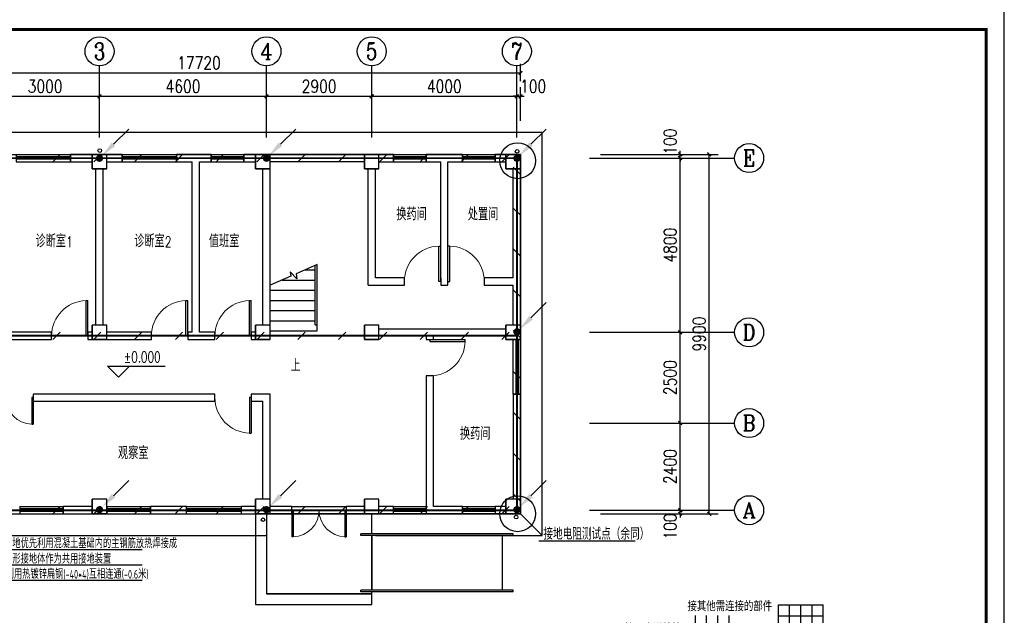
# Model space of a CAD drawing. Extents: x 41933 to 169416, y 41775 to 279375.
# Tile 13 of 39: x 98802 to 125933, y 54840 to 71245. Entities that reach past the tile are written whole.
import ezdxf
from ezdxf.enums import TextEntityAlignment as Align

# ---------------------------------------------------------------- set-up
doc = ezdxf.new("R2010")
doc.units = 0
doc.header["$LTSCALE"] = 1000
doc.header["$MEASUREMENT"] = 0
doc.linetypes.add('CENTER2', pattern=[1.125, 0.75, -0.125, 0.125, -0.125])
doc.linetypes.add('DASH', pattern=[0.35, 0.25, -0.1])
for name, color, linetype in [('AXIS', 3, 'Continuous'), ('AXIS_TEXT', 7, 'Continuous'), ('COLUMN', 1, 'Continuous'), ('DIM_ELEV', 3, 'Continuous'), ('DIM_SYMB', 3, 'Continuous'), ('EQUIP-照明', 3, 'Continuous'), ('LGT1', 7, 'Continuous'), ('LWIRE', 4, 'Continuous'), ('PUB_TEXT', 7, 'Continuous'), ('SHTLN', 4, 'Continuous'), ('STAIR', 7, 'Continuous'), ('TEL_TEXT', 7, 'Continuous'), ('VPIPE-凝结', 150, 'DASH'), ('WALL', 1, 'Continuous'), ('WINDOW', 4, 'Continuous'), ('WIRE-接地', 4, 'Continuous'), ('图框', 4, 'Continuous'), ('填充', 8, 'Continuous')]:
    doc.layers.add(name, color=color, linetype=linetype)
doc.styles.add('-宋体', font='SimSun.ttf')
doc.styles.add('_HZTXT', font='tssdeng.shx', dxfattribs={"width": 0.8, "bigfont": 'hztxt.shx'})
doc.styles.add('_TCH_AXIS', font='COMPLEX', dxfattribs={"bigfont": 'GBCBIG'})
doc.styles.add('_TCH_DIM', font='SIMPLEX', dxfattribs={"bigfont": 'GBCBIG'})
doc.styles.add('_TEL_DIM', font='SIMPLEX', dxfattribs={"width": 0.8, "height": 3.5, "bigfont": 'HZTXT'})
doc.styles.add('COMPLEX', font='COMPLEX')
doc.styles.add('DIM_FONT', font='simplex.shx', dxfattribs={"width": 0.8})
doc.styles.get("Standard").update_dxf_attribs({"font": 'gbenor.shx', "bigfont": 'gbcbig.shx'})
doc.dimstyles.new('_TCH_ARCH&&100', dxfattribs={"dimtxt": 350, "dimasz": 100, "dimexe": 250, "dimexo": 300, "dimgap": 100, "dimtad": 1, "dimdec": 0, "dimzin": 0, "dimdsep": 46, "dimtxsty": 'DIM_FONT', "dimblk": 'ARCHTICK', "dimcen": 0.09, "dimclrt": 7, "dimazin": 2, "dimtfac": 1, "dimtdec": 0, "dimtix": 1, "dimtmove": 2, "dimatfit": 3, "dimfxl": 0, "dimtolj": 1, "dimtzin": 0, "dimarcsym": 0})

# ---------------------------------------------------------------- blocks, each defined once
blk = doc.blocks.new('_ArchTick')
at = {"color": 0, "linetype": 'ByBlock', "const_width": 0.4}
blk.add_lwpolyline([(-0.5, -0.5), (0.5, 0.5)], dxfattribs=at)
blk = doc.blocks.new('*D2084')
at = {"layer": 'AXIS', "color": 0, "lineweight": -2, "transparency": 16777216}
for p, q in [((117002, 57735), (117002, 57835)), ((114802, 57735), (117252, 57735)), ((114802, 57635), (117252, 57635)), ((117002, 57635), (117002, 57735)), ((117002, 57635), (117002, 57535))]:
    blk.add_line(p, q, dxfattribs=at)
at = {"layer": 'Defpoints', "color": 0, "transparency": 16777216}
for p in [(114502, 57735), (114502, 57635), (117002, 57735)]:
    blk.add_point(p, dxfattribs=at)
at = {"layer": 'AXIS', "color": 0, "lineweight": -2, "transparency": 16777216, "xscale": 100, "yscale": 100, "zscale": 100}
for p, rotation in [((117002, 57735), 270), ((117002, 57635), 90)]:
    blk.add_blockref('_ArchTick', p, dxfattribs=dict(at, rotation=rotation))
at = {"layer": 'AXIS', "color": 7, "transparency": 16777216, "insert": (116727, 57285), "char_height": 350, "attachment_point": 5, "rotation": 90, "style": 'DIM_FONT'}
blk.add_mtext('\\A1;100', dxfattribs=at)
blk = doc.blocks.new('*D2085')
at = {"layer": 'AXIS', "color": 0, "lineweight": -2, "transparency": 16777216}
for p, q in [((114802, 60135), (117252, 60135)), ((117002, 57735), (117002, 60135)), ((114802, 57735), (117252, 57735))]:
    blk.add_line(p, q, dxfattribs=at)
at = {"layer": 'Defpoints', "color": 0, "transparency": 16777216}
for p in [(114502, 60135), (117002, 60135), (114502, 57735)]:
    blk.add_point(p, dxfattribs=at)
at = {"layer": 'AXIS', "color": 0, "lineweight": -2, "transparency": 16777216, "xscale": 100, "yscale": 100, "zscale": 100}
for p, rotation in [((117002, 60135), 90), ((117002, 57735), 270)]:
    blk.add_blockref('_ArchTick', p, dxfattribs=dict(at, rotation=rotation))
at = {"layer": 'AXIS', "color": 7, "transparency": 16777216, "insert": (116727, 58935), "char_height": 350, "attachment_point": 5, "rotation": 90, "style": 'DIM_FONT'}
blk.add_mtext('\\A1;2400', dxfattribs=at)
blk = doc.blocks.new('*D2086')
at = {"layer": 'AXIS', "color": 0, "lineweight": -2, "transparency": 16777216}
for p, q in [((114802, 62635), (117252, 62635)), ((117002, 60135), (117002, 62635)), ((114802, 60135), (117252, 60135))]:
    blk.add_line(p, q, dxfattribs=at)
at = {"layer": 'Defpoints', "color": 0, "transparency": 16777216}
for p in [(114502, 62635), (117002, 62635), (114502, 60135)]:
    blk.add_point(p, dxfattribs=at)
at = {"layer": 'AXIS', "color": 0, "lineweight": -2, "transparency": 16777216, "xscale": 100, "yscale": 100, "zscale": 100}
for p, rotation in [((117002, 62635), 90), ((117002, 60135), 270)]:
    blk.add_blockref('_ArchTick', p, dxfattribs=dict(at, rotation=rotation))
at = {"layer": 'AXIS', "color": 7, "transparency": 16777216, "insert": (116727, 61385), "char_height": 350, "attachment_point": 5, "rotation": 90, "style": 'DIM_FONT'}
blk.add_mtext('\\A1;2500', dxfattribs=at)
blk = doc.blocks.new('*D2087')
at = {"layer": 'AXIS', "color": 0, "lineweight": -2, "transparency": 16777216}
for p, q in [((114802, 67435), (117252, 67435)), ((117002, 62635), (117002, 67435)), ((114802, 62635), (117252, 62635))]:
    blk.add_line(p, q, dxfattribs=at)
at = {"layer": 'Defpoints', "color": 0, "transparency": 16777216}
for p in [(114502, 67435), (117002, 67435), (114502, 62635)]:
    blk.add_point(p, dxfattribs=at)
at = {"layer": 'AXIS', "color": 0, "lineweight": -2, "transparency": 16777216, "xscale": 100, "yscale": 100, "zscale": 100}
for p, rotation in [((117002, 67435), 90), ((117002, 62635), 270)]:
    blk.add_blockref('_ArchTick', p, dxfattribs=dict(at, rotation=rotation))
at = {"layer": 'AXIS', "color": 7, "transparency": 16777216, "insert": (116727, 65035), "char_height": 350, "attachment_point": 5, "rotation": 90, "style": 'DIM_FONT'}
blk.add_mtext('\\A1;4800', dxfattribs=at)
blk = doc.blocks.new('*D2088')
at = {"layer": 'AXIS', "color": 0, "lineweight": -2, "transparency": 16777216}
for p, q in [((117002, 67535), (117002, 67635)), ((114802, 67535), (117252, 67535)), ((114802, 67435), (117252, 67435)), ((117002, 67435), (117002, 67535)), ((117002, 67435), (117002, 67335))]:
    blk.add_line(p, q, dxfattribs=at)
at = {"layer": 'Defpoints', "color": 0, "transparency": 16777216}
for p in [(114502, 67535), (114502, 67435), (117002, 67535)]:
    blk.add_point(p, dxfattribs=at)
at = {"layer": 'AXIS', "color": 0, "lineweight": -2, "transparency": 16777216, "xscale": 100, "yscale": 100, "zscale": 100}
for p, rotation in [((117002, 67535), 270), ((117002, 67435), 90)]:
    blk.add_blockref('_ArchTick', p, dxfattribs=dict(at, rotation=rotation))
at = {"layer": 'AXIS', "color": 7, "transparency": 16777216, "insert": (116727, 67885), "char_height": 350, "attachment_point": 5, "rotation": 90, "style": 'DIM_FONT'}
blk.add_mtext('\\A1;100', dxfattribs=at)
blk = doc.blocks.new('*D2089')
at = {"layer": 'AXIS', "color": 0, "lineweight": -2, "transparency": 16777216}
for p, q in [((114802, 67535), (118052, 67535)), ((117802, 57635), (117802, 67535)), ((114802, 57635), (118052, 57635))]:
    blk.add_line(p, q, dxfattribs=at)
at = {"layer": 'Defpoints', "color": 0, "transparency": 16777216}
for p in [(114502, 67535), (117802, 67535), (114502, 57635)]:
    blk.add_point(p, dxfattribs=at)
at = {"layer": 'AXIS', "color": 0, "lineweight": -2, "transparency": 16777216, "xscale": 100, "yscale": 100, "zscale": 100}
for p, rotation in [((117802, 67535), 90), ((117802, 57635), 270)]:
    blk.add_blockref('_ArchTick', p, dxfattribs=dict(at, rotation=rotation))
at = {"layer": 'AXIS', "color": 7, "transparency": 16777216, "insert": (117527, 62585), "char_height": 350, "attachment_point": 5, "rotation": 90, "style": 'DIM_FONT'}
blk.add_mtext('\\A1;9900', dxfattribs=at)
blk = doc.blocks.new('*D2072')
at = {"layer": 'AXIS', "color": 0, "lineweight": -2, "transparency": 16777216}
for p, q in [((98002, 68455), (98002, 69386)), ((101002, 68455), (101002, 69386)), ((98002, 69136), (101002, 69136))]:
    blk.add_line(p, q, dxfattribs=at)
at = {"layer": 'Defpoints', "color": 0, "transparency": 16777216}
for p in [(101002, 69136), (98002, 68155), (101002, 68155)]:
    blk.add_point(p, dxfattribs=at)
at = {"layer": 'AXIS', "color": 0, "lineweight": -2, "transparency": 16777216, "xscale": 100, "yscale": 100, "zscale": 100, "rotation": 180}
blk.add_blockref('_ArchTick', (98002, 69136), dxfattribs=at)
at = {"layer": 'AXIS', "color": 0, "lineweight": -2, "transparency": 16777216, "xscale": 100, "yscale": 100, "zscale": 100}
blk.add_blockref('_ArchTick', (101002, 69136), dxfattribs=at)
at = {"layer": 'AXIS', "color": 7, "transparency": 16777216, "insert": (99502, 69411), "char_height": 350, "attachment_point": 5, "style": 'DIM_FONT'}
blk.add_mtext('\\A1;3000', dxfattribs=at)
blk = doc.blocks.new('*D2073')
at = {"layer": 'AXIS', "color": 0, "lineweight": -2, "transparency": 16777216}
for p, q in [((101002, 68455), (101002, 69386)), ((105602, 68455), (105602, 69386)), ((101002, 69136), (105602, 69136))]:
    blk.add_line(p, q, dxfattribs=at)
at = {"layer": 'Defpoints', "color": 0, "transparency": 16777216}
for p in [(105602, 69136), (101002, 68155), (105602, 68155)]:
    blk.add_point(p, dxfattribs=at)
at = {"layer": 'AXIS', "color": 0, "lineweight": -2, "transparency": 16777216, "xscale": 100, "yscale": 100, "zscale": 100, "rotation": 180}
blk.add_blockref('_ArchTick', (101002, 69136), dxfattribs=at)
at = {"layer": 'AXIS', "color": 0, "lineweight": -2, "transparency": 16777216, "xscale": 100, "yscale": 100, "zscale": 100}
blk.add_blockref('_ArchTick', (105602, 69136), dxfattribs=at)
at = {"layer": 'AXIS', "color": 7, "transparency": 16777216, "insert": (103302, 69411), "char_height": 350, "attachment_point": 5, "style": 'DIM_FONT'}
blk.add_mtext('\\A1;4600', dxfattribs=at)
blk = doc.blocks.new('*D2074')
at = {"layer": 'AXIS', "color": 0, "lineweight": -2, "transparency": 16777216}
for p, q in [((105602, 68455), (105602, 69386)), ((108502, 68455), (108502, 69386)), ((105602, 69136), (108502, 69136))]:
    blk.add_line(p, q, dxfattribs=at)
at = {"layer": 'Defpoints', "color": 0, "transparency": 16777216}
for p in [(108502, 69136), (105602, 68155), (108502, 68155)]:
    blk.add_point(p, dxfattribs=at)
at = {"layer": 'AXIS', "color": 0, "lineweight": -2, "transparency": 16777216, "xscale": 100, "yscale": 100, "zscale": 100, "rotation": 180}
blk.add_blockref('_ArchTick', (105602, 69136), dxfattribs=at)
at = {"layer": 'AXIS', "color": 0, "lineweight": -2, "transparency": 16777216, "xscale": 100, "yscale": 100, "zscale": 100}
blk.add_blockref('_ArchTick', (108502, 69136), dxfattribs=at)
at = {"layer": 'AXIS', "color": 7, "transparency": 16777216, "insert": (107052, 69411), "char_height": 350, "attachment_point": 5, "style": 'DIM_FONT'}
blk.add_mtext('\\A1;2900', dxfattribs=at)
blk = doc.blocks.new('*D2075')
at = {"layer": 'AXIS', "color": 0, "lineweight": -2, "transparency": 16777216}
for p, q in [((108502, 68455), (108502, 69386)), ((112502, 68455), (112502, 69386)), ((108502, 69136), (112502, 69136))]:
    blk.add_line(p, q, dxfattribs=at)
at = {"layer": 'Defpoints', "color": 0, "transparency": 16777216}
for p in [(112502, 69136), (108502, 68155), (112502, 68155)]:
    blk.add_point(p, dxfattribs=at)
at = {"layer": 'AXIS', "color": 0, "lineweight": -2, "transparency": 16777216, "xscale": 100, "yscale": 100, "zscale": 100, "rotation": 180}
blk.add_blockref('_ArchTick', (108502, 69136), dxfattribs=at)
at = {"layer": 'AXIS', "color": 0, "lineweight": -2, "transparency": 16777216, "xscale": 100, "yscale": 100, "zscale": 100}
blk.add_blockref('_ArchTick', (112502, 69136), dxfattribs=at)
at = {"layer": 'AXIS', "color": 7, "transparency": 16777216, "insert": (110502, 69411), "char_height": 350, "attachment_point": 5, "style": 'DIM_FONT'}
blk.add_mtext('\\A1;4000', dxfattribs=at)
blk = doc.blocks.new('*D2076')
at = {"layer": 'AXIS', "color": 0, "lineweight": -2, "transparency": 16777216}
for p, q in [((112502, 68455), (112502, 69386)), ((112602, 68455), (112602, 69386)), ((112502, 69136), (112402, 69136)), ((112502, 69136), (112602, 69136)), ((112602, 69136), (112702, 69136))]:
    blk.add_line(p, q, dxfattribs=at)
at = {"layer": 'Defpoints', "color": 0, "transparency": 16777216}
for p in [(112602, 69136), (112502, 68155), (112602, 68155)]:
    blk.add_point(p, dxfattribs=at)
at = {"layer": 'AXIS', "color": 0, "lineweight": -2, "transparency": 16777216, "xscale": 100, "yscale": 100, "zscale": 100}
blk.add_blockref('_ArchTick', (112502, 69136), dxfattribs=at)
at = {"layer": 'AXIS', "color": 0, "lineweight": -2, "transparency": 16777216, "xscale": 100, "yscale": 100, "zscale": 100, "rotation": 180}
blk.add_blockref('_ArchTick', (112602, 69136), dxfattribs=at)
at = {"layer": 'AXIS', "color": 7, "transparency": 16777216, "insert": (112952, 69411), "char_height": 350, "attachment_point": 5, "style": 'DIM_FONT'}
blk.add_mtext('\\A1;100', dxfattribs=at)
blk = doc.blocks.new('*D2077')
at = {"layer": 'AXIS', "color": 0, "lineweight": -2, "transparency": 16777216}
for p, q in [((94882, 69548), (94882, 70031)), ((112602, 69548), (112602, 70031)), ((94882, 69781), (112602, 69781))]:
    blk.add_line(p, q, dxfattribs=at)
at = {"layer": 'Defpoints', "color": 0, "transparency": 16777216}
for p in [(112602, 69781), (94882, 69248), (112602, 69248)]:
    blk.add_point(p, dxfattribs=at)
at = {"layer": 'AXIS', "color": 0, "lineweight": -2, "transparency": 16777216, "xscale": 100, "yscale": 100, "zscale": 100, "rotation": 180}
blk.add_blockref('_ArchTick', (94882, 69781), dxfattribs=at)
at = {"layer": 'AXIS', "color": 0, "lineweight": -2, "transparency": 16777216, "xscale": 100, "yscale": 100, "zscale": 100}
blk.add_blockref('_ArchTick', (112602, 69781), dxfattribs=at)
at = {"layer": 'AXIS', "color": 7, "transparency": 16777216, "insert": (103742, 70056), "char_height": 350, "attachment_point": 5, "style": 'DIM_FONT'}
blk.add_mtext('\\A1;17720', dxfattribs=at)
blk = doc.blocks.new('_FZH')
for p, q in [((-0.5, 0.5), (0.5, 0.5)), ((-0.5, -0.5), (-0.5, 0.5)), ((0.5, -0.5), (0.5, 0.5)), ((-0.5, -0.5), (0.5, -0.5))]:
    blk.add_line(p, q)
blk.add_lwpolyline([(-0.5, -0.5), (0.5, -0.5), (0.5, 0.5), (-0.5, 0.5)], close=True)
blk = doc.blocks.new('_AXISO')
blk.add_circle((0, 0), 0.5)
at = {"layer": 'AXIS_TEXT', "style": 'COMPLEX', "width": 1.041667}
blk.add_attdef('A', text='', height=0.56, dxfattribs=at).set_placement((-0.25, -0.28), (0.25, -0.28), align=Align.FIT)
blk = doc.blocks.new('$TelecSys$00000008')
blk.add_line((0.4, 0.4), (-0.4, -0.4))
blk = doc.blocks.new('$TelecSys$00000078')
for p, q in [((1.15, 1.15), (0.55, 0.55)), ((0.104, 0.104), (0.104, 0.104)), ((-0.104, -0.104), (-0.104, -0.104))]:
    blk.add_line(p, q)
at = {"const_width": 0.142}
blk.add_lwpolyline([(-0.071, 0, 1), (0.071, 0, 1)], format="xyb", close=True, dxfattribs=at)
blk.add_solid([(0.62, 0.48), (0.48, 0.62), (0.1, 0.1)])
at = {"width": 0.8, "flags": 9}
blk.add_attdef('A', (0, 0), '', height=0.00002, dxfattribs=at)
blk = doc.blocks.new('A$C4F4B4BEE')
at = {"layer": 'LGT1', "color": 77}
blk.add_line((0, 0), (4419, 0), dxfattribs=at)
at = {"layer": 'LGT1', "color": 77, "style": '_HZTXT', "width": 0.7}
blk.add_text('接地电阻测试点（余同）', height=549.31, dxfattribs=at).set_placement((205, 53))
blk = doc.blocks.new('A$C24F56B0C')
at = {"layer": 'EQUIP-照明', "color": 77}
for p, q in [((7033, 6691, 0), (7033, 8750, 0)), ((7033, 8750, 0), (9092, 8750, 0)), ((7548, 6691, 0), (7548, 8750, 0)), ((8062, 6691, 0), (8062, 8750, 0)), ((8577, 6691, 0), (8577, 8750, 0)), ((9092, 6691, 0), (9092, 8750, 0)), ((3223, 5130, 0), (3223, 8260, 0)), ((3738, 5130, 0), (3738, 8260, 0)), ((4253, 5130, 0), (4253, 8260, 0)), ((4768, 5130, 0), (4768, 8260, 0)), ((7033, 8235, 0), (9092, 8235, 0)), ((7033, 7720, 0), (6432, 6953, 0)), ((7033, 7720, 0), (9092, 7720, 0)), ((1767, 7656, 0), (2708, 7656, 0)), ((2708, 5130, 0), (2708, 7656, 0)), ((5282, 6953, 0), (6432, 6953, 0)), ((5282, 5130, 0), (5282, 6953, 0)), ((7033, 7205, 0), (9092, 7205, 0)), ((1767, 6647, 0), (2193, 6647, 0)), ((2193, 5130, 0), (2193, 6647, 0)), ((7033, 6691, 0), (9092, 6691, 0)), ((5501, 5493, 0), (190, 5493, 0)), ((190, 5493, 0), (190, 3081, 0)), ((2090, 5390, 0), (2296, 5596, 0)), ((2605, 5390, 0), (2811, 5596, 0)), ((3120, 5390, 0), (3326, 5596, 0)), ((3635, 5390, 0), (3841, 5596, 0)), ((4150, 5390, 0), (4356, 5596, 0)), ((4665, 5390, 0), (4871, 5596, 0)), ((5179, 5390, 0), (5385, 5596, 0)), ((1981, 5257, 0), (6500, 5257, 0)), ((1981, 5257, 0), (1981, 4797, 0)), ((6500, 5257, 0), (6500, 4797, 0)), ((1981, 4797, 0), (6500, 4797, 0)), ((5797, 4924, 0), (5797, 4307, 0)), ((6312, 4924, 0), (6312, 3638, 0)), ((9384, 4569, 0), (8369, 4569, 0)), ((8369, 3225, 0), (8369, 4569, 0)), ((5545, 4307, 0), (6049, 4307, 0)), ((5646, 4123, 0), (5949, 4123, 0)), ((7799, 4093, 0), (7799, 3101, 0)), ((8471, 4073, 0), (8268, 3866, 0)), ((5752, 3940, 0), (5843, 3940, 0)), ((6312, 3638, 0), (7799, 3638, 0)), ((7799, 3969, 0), (8627, 3969, 0)), ((7799, 3660, 0), (8627, 3660, 0)), ((8471, 3764, 0), (8268, 3557, 0)), ((7799, 3352, 0), (8627, 3352, 0)), ((8390, 2170, 0), (7799, 3241, 0)), ((8471, 3455, 0), (8268, 3248, 0)), ((190, 3081, 0), (4851, 3081, 0)), ((9637, 2170, 0), (8390, 2170, 0))]:
    blk.add_line(p, q, dxfattribs=at)
at = {"layer": 'EQUIP-照明', "color": 77, "const_width": 61.5, "elevation": 0}
blk.add_lwpolyline([(7002, 7720, 1), (7064, 7720, 1)], format="xyb", close=True, dxfattribs=at)
at = {"layer": 'EQUIP-照明', "color": 77, "elevation": 0}
blk.add_lwpolyline([(7293, 4383), (8991, 4383), (8991, 2956), (7293, 2956)], close=True, dxfattribs=at)
at = {"layer": 'EQUIP-照明', "color": 77, "const_width": 62.7}
blk.add_lwpolyline([(1899, 1716), (7935, 1716)], dxfattribs=at)
at = {"layer": 'EQUIP-照明', "color": 77}
blk.add_lwpolyline([(1899, 1581), (7935, 1581)], dxfattribs=at)
for centre in [(2193, 5027, 0), (2708, 5027, 0), (3223, 5027, 0), (3738, 5027, 0), (4253, 5027, 0), (4768, 5027, 0), (5282, 5027, 0), (5797, 5027, 0), (6312, 5027, 0)]:
    blk.add_circle(centre, 103, dxfattribs=at)
at = {"layer": 'EQUIP-照明', "color": 77, "style": '_HZTXT', "width": 0.8}
for s, height, p in [('接其他需连接的部件', 400.5, (2856, 8460, 0)), ('接强电进线管', 400.5, (-15, 7433, 0)), ('接避雷接地体', 400.5, (-15, 6424, 0)), ('建筑物金属结构', 400.5, (6966, 6165, 0)), ('线', 401, (9005, 4667, 0)), ('端子板', 400.5, (3476, 4233, 0)), ('BV-25-PC32', 400.5, (1701, 3268, 0)), ('电源进线箱', 400.5, (9064, 3463, 0)), ('母线', 400.5, (9025, 2268, 0)), ('注：本图只作示意用。具体接线应由施工时根据', 400.5, (1558, 984, 0)), ('标准图集02D501-2结合现场情况定。', 400.5, (2178, 506, 0)), ('所有进出建筑物的金属管均应作总体等电位联接。', 400.5, (2188, 0, 0))]:
    blk.add_text(s, height=height, dxfattribs=at).set_placement(p)
for s, p in [('PE', (8731, 4883, 0)), ('MEB', (2975, 4448, 0)), ('PE', (8751, 2484, 0))]:
    blk.add_text(s, height=400.5, dxfattribs=at).set_placement(p, align=Align.MIDDLE)
at = {"layer": 'LGT1', "color": 77, "style": '-宋体', "width": 0.8}
blk.add_text('建筑物总体等电位联结示意图', height=403.2, dxfattribs=at).set_placement((1961, 1923))
blk = doc.blocks.new('A$C0A2105F2')
at = {"layer": 'LGT1', "color": 77}
for p, q in [((0, 1407), (7374, 1407)), ((0, 3), (0, 1407)), ((0, 705), (7374, 705)), ((0, 3), (7374, 3))]:
    blk.add_line(p, q, dxfattribs=at)
at = {"layer": 'LGT1', "color": 77, "style": '_HZTXT', "width": 0.7}
for s, p in [('基础接地优先利用混凝土基础内的主钢筋放热焊接成', (283, 1472)), ('闭合环形接地体作为共用接地装置', (283, 762)), ('如无,则用热镀锌扁钢(-40*4)互相连通(-0.6米)', (261, 67))]:
    blk.add_text(s, height=400, dxfattribs=at).set_placement(p)
blk = doc.blocks.new('$WINLIB2D$00000001')
for p, q in [((-0.5, 0.5), (0.5, 0.5)), ((-0.5, 0.5), (-0.5, -0.5)), ((0.5, -0.5), (0.5, 0.5)), ((0.5, 0.167), (-0.5, 0.167)), ((0.5, -0.167), (-0.5, -0.167)), ((-0.5, -0.5), (0.5, -0.5))]:
    blk.add_line(p, q)
blk = doc.blocks.new('$DorLib2D$00000002')
for p, q in [((-0.5, 0), (-0.5, 0.4875)), ((-0.475, 0.4875), (-0.5, 0.4875)), ((-0.475, 0), (-0.475, 0.4875)), ((0.475, 0), (0.475, 0.4875)), ((0.475, 0.4875), (0.5, 0.4875)), ((0.5, 0), (0.5, 0.4875)), ((-0.5, 0), (-0.475, 0)), ((0.5, 0), (0.475, 0))]:
    blk.add_line(p, q)
at = {"lineweight": 13}
for centre, start, end in [((-0.4875, 0), 0, 88.53072), ((0.4875, 0), 91.46928, 180)]:
    blk.add_arc(centre, 0.4875, start, end, dxfattribs=at)
blk = doc.blocks.new('$DorLib2D$00000001')
for p, q in [((0.45, 0.975), (0.5, 0.975)), ((0.45, 0), (0.45, 0.975)), ((0.5, 0), (0.5, 0.975)), ((0.5, 0), (0.45, 0))]:
    blk.add_line(p, q)
at = {"lineweight": 13}
blk.add_arc((0.475, 0), 0.975, 91.4693, 180, dxfattribs=at)

msp = doc.modelspace()

# ---------------------------------------------------------------- linework, layer by layer
for p, q in [((106301.9, 57634.5), (107801.9, 57634.5)), ((112401.9, 57084.5), (108201.9, 57084.5)), ((108201.9, 57034.5), (108201.9, 57084.5)), ((112401.9, 57034.5), (108201.9, 57034.5)), ((108501.9, 57034.5), (108501.9, 55534.5)), ((112101.9, 55534.5), (112101.9, 57034.5)), ((112401.9, 57034.5), (112401.9, 57084.5)), ((112401.9, 55534.5), (108201.9, 55534.5)), ((108201.9, 55484.5), (108201.9, 55534.5)), ((112401.9, 55484.5), (108201.9, 55484.5)), ((112401.9, 55484.5), (112401.9, 55534.5))]:
    msp.add_line(p, q)
at = {"color": 32}
msp.add_line((113201.9, 57034.5), (112601.9, 57634.5), dxfattribs=at)
for points in [[(108601.9, 57034.5), (108801.9, 57034.5), (108801.9, 57034.5), (113201.9, 57034.5), (113201.9, 68134.5), (94301.9, 68134.5), (94301.9, 63134.5)], [(94301.9, 60234.5), (94301.9, 57034.5), (105601.9, 57034.5)]]:
    msp.add_lwpolyline(points, dxfattribs=at)
msp.add_lwpolyline([(108501.9, 55534.5), (108501.9, 57034.5)])
at = {"layer": 'AXIS'}
for p, q in [((101001.9, 68000.2), (101001.9, 69974)), ((105601.9, 68000.2), (105601.9, 69974)), ((108501.9, 68000.2), (108501.9, 69974)), ((112501.9, 68000.2), (112501.9, 69974)), ((114501.9, 67434.5), (118501.9, 67434.5)), ((114501.9, 62634.5), (118501.9, 62634.5)), ((114501.9, 60134.5), (118501.9, 60134.5)), ((114501.9, 57734.5), (118501.9, 57734.5))]:
    msp.add_line(p, q, dxfattribs=at)
at = {"layer": 'DIM_ELEV'}
for p, q in [((101523.3, 61399), (101223.3, 61699)), ((101223.3, 61699), (102806.5, 61699)), ((101523.3, 61399), (101823.3, 61699))]:
    msp.add_line(p, q, dxfattribs=at)
at = {"layer": 'DIM_SYMB'}
msp.add_lwpolyline([(106376.9, 62108.6, 0, 0, 0), (106376.9, 63540.9, 80, 0, 0), (106376.9, 63840.9, 0, 0, 0)], format="xyseb", dxfattribs=at)
at = {"layer": 'LGT1', "color": 77}
for centre in [(112523.3, 67360.5), (112523.3, 57638.1)]:
    msp.add_circle(centre, 494.9, dxfattribs=at)
at = {"layer": 'STAIR'}
for p, q in [((106436.3, 64109.2), (106250.4, 64303.6)), ((106250.4, 64303.6), (106269.6, 64178.4)), ((107001.9, 64500), (106415.8, 64242.6)), ((106670.6, 64354.5), (106941.9, 64354.5)), ((106941.9, 62844.5), (106941.9, 64473.6)), ((107001.9, 62844.5), (107001.9, 64500)), ((107001.9, 62844.5), (107001.9, 64500)), ((106269.6, 64178.4), (105701.9, 63929)), ((106033.1, 64074.5), (106941.9, 64074.5)), ((106415.8, 64242.6), (106436.3, 64109.2)), ((105701.9, 62834.5), (105701.9, 63929)), ((105701.9, 63794.5), (106941.9, 63794.5)), ((105701.9, 63514.5), (106941.9, 63514.5)), ((105701.9, 63234.5), (106941.9, 63234.5)), ((105701.9, 62954.5), (106941.9, 62954.5)), ((105701.9, 62674.5), (107001.9, 62674.5)), ((106941.9, 62844.5), (107001.9, 62844.5)), ((107001.9, 62674.5), (107001.9, 62844.5))]:
    msp.add_line(p, q, dxfattribs=at)
at = {"layer": 'VPIPE-凝结', "linetype": 'Continuous'}
for centre in [(101009.3, 67641.2), (112507.5, 67618.1), (105505.8, 57473.4), (112481.3, 57545.1)]:
    msp.add_circle(centre, 50, dxfattribs=at)
at = {"layer": 'WALL'}
for p, q in [((100801.9, 67534.5), (100201.9, 67534.5)), ((100201.9, 67534.5), (100201.9, 67334.5)), ((100201.9, 67334.5), (100801.9, 67334.5)), ((101626.9, 67534.5), (101201.9, 67534.5)), ((101201.9, 67334.5), (101626.9, 67334.5)), ((101626.9, 67334.5), (101626.9, 67534.5)), ((103651.9, 67534.5), (103126.9, 67534.5)), ((103126.9, 67534.5), (103126.9, 67334.5)), ((103126.9, 67334.5), (103551.9, 67334.5)), ((103551.9, 62634.5), (103551.9, 67334.5)), ((104081.9, 67534.5), (103651.9, 67534.5)), ((103751.9, 67334.5), (104081.9, 67334.5)), ((103751.9, 62634.5), (103751.9, 67334.5)), ((104081.9, 67334.5), (104081.9, 67534.5)), ((105301.9, 67534.5), (104981.9, 67534.5)), ((104981.9, 67534.5), (104981.9, 67334.5)), ((104981.9, 67334.5), (105301.9, 67334.5)), ((108301.9, 67534.5), (105701.9, 67534.5)), ((108301.9, 67334.5), (105701.9, 67334.5)), ((109101.9, 67534.5), (108701.9, 67534.5)), ((108701.9, 67334.5), (109101.9, 67334.5)), ((109101.9, 67334.5), (109101.9, 67534.5)), ((110501.9, 67534.5), (110001.9, 67534.5)), ((110001.9, 67534.5), (110001.9, 67334.5)), ((110001.9, 67334.5), (110401.9, 67334.5)), ((110401.9, 64134.5), (110401.9, 67334.5)), ((111001.9, 67534.5), (110501.9, 67534.5)), ((110601.9, 67334.5), (111001.9, 67334.5)), ((110601.9, 64134.5), (110601.9, 67334.5)), ((111001.9, 67334.5), (111001.9, 67534.5)), ((112201.9, 67534.5), (111901.9, 67534.5)), ((111901.9, 67534.5), (111901.9, 67334.5)), ((111901.9, 67334.5), (112201.9, 67334.5)), ((100901.9, 62834.5), (100901.9, 67134.5)), ((101101.9, 62834.5), (101101.9, 67134.5)), ((105501.9, 62834.5), (105501.9, 67134.5)), ((105701.9, 62834.5), (105701.9, 67134.5)), ((108401.9, 63934.5), (108401.9, 67134.5)), ((108601.9, 64134.5), (108601.9, 67134.5)), ((112401.9, 64134.5), (112401.9, 67134.5)), ((112601.9, 64034.5), (112601.9, 67134.5)), ((109401.9, 64134.5), (108601.9, 64134.5)), ((109401.9, 63934.5), (109401.9, 64134.5)), ((110401.9, 64134.5), (110401.9, 63934.5)), ((110601.9, 63934.5), (110601.9, 64134.5)), ((112401.9, 64134.5), (111601.9, 64134.5)), ((111601.9, 64134.5), (111601.9, 63934.5)), ((112601.9, 62834.5), (112601.9, 64034.5)), ((108401.9, 63934.5), (109401.9, 63934.5)), ((110401.9, 63934.5), (110501.9, 63934.5)), ((110501.9, 63934.5), (110601.9, 63934.5)), ((111601.9, 63934.5), (112401.9, 63934.5)), ((112401.9, 62834.5), (112401.9, 63934.5)), ((108701.9, 62734.5), (110101.9, 62734.5)), ((110101.9, 62734.5), (112201.9, 62734.5)), ((98001.9, 62434.5), (99681.9, 62434.5)), ((99681.9, 62634.5), (98101.9, 62634.5)), ((99681.9, 62434.5), (99681.9, 62634.5)), ((100801.9, 62634.5), (100681.9, 62634.5)), ((100681.9, 62634.5), (100681.9, 62434.5)), ((100681.9, 62434.5), (100801.9, 62434.5)), ((102431.9, 62634.5), (101201.9, 62634.5)), ((101201.9, 62434.5), (102431.9, 62434.5)), ((102431.9, 62434.5), (102431.9, 62634.5)), ((103551.9, 62634.5), (103431.9, 62634.5)), ((103431.9, 62634.5), (103431.9, 62434.5)), ((103431.9, 62434.5), (103651.9, 62434.5)), ((103651.9, 62434.5), (104181.9, 62434.5)), ((104181.9, 62634.5), (103751.9, 62634.5)), ((104181.9, 62434.5), (104181.9, 62634.5)), ((105301.9, 62634.5), (105181.9, 62634.5)), ((105181.9, 62634.5), (105181.9, 62434.5)), ((105181.9, 62434.5), (105301.9, 62434.5)), ((108701.9, 62534.5), (110001.9, 62534.5)), ((110001.9, 62534.5), (110001.9, 62434.5)), ((110001.9, 62434.5), (110201.9, 62434.5)), ((110201.9, 62434.5), (110201.9, 62534.5)), ((110201.9, 62534.5), (112201.9, 62534.5)), ((110201.9, 61434.5), (110001.9, 61434.5)), ((110001.9, 61434.5), (110001.9, 57834.5)), ((110201.9, 57834.5), (110201.9, 61434.5)), ((104181.9, 60934.5), (99171.9, 60934.5)), ((99171.9, 60934.5), (99171.9, 60734.5)), ((104181.9, 60734.5), (104181.9, 60934.5)), ((105701.9, 60934.5), (105181.9, 60934.5)), ((105181.9, 60934.5), (105181.9, 60734.5)), ((105701.9, 58034.5), (105701.9, 60934.5)), ((112601.9, 60934.5), (112401.9, 60934.5)), ((112401.9, 60934.5), (112401.9, 58034.5)), ((112601.9, 58034.5), (112601.9, 60934.5)), ((99171.9, 60734.5), (104181.9, 60734.5)), ((105181.9, 60734.5), (105501.9, 60734.5)), ((105501.9, 58034.5), (105501.9, 60734.5)), ((100801.9, 57834.5), (100001.9, 57834.5)), ((100001.9, 57834.5), (100001.9, 57634.5)), ((103401.9, 57834.5), (102401.9, 57834.5)), ((102401.9, 57834.5), (102401.9, 57634.5)), ((103401.9, 57634.5), (103401.9, 57834.5)), ((105301.9, 57834.5), (104901.9, 57834.5)), ((104901.9, 57834.5), (104901.9, 57634.5)), ((106301.9, 57834.5), (105701.9, 57834.5)), ((106301.9, 57634.5), (106301.9, 57834.5)), ((108301.9, 57834.5), (107801.9, 57834.5)), ((107801.9, 57834.5), (107801.9, 57634.5)), ((109101.9, 57834.5), (108701.9, 57834.5)), ((109101.9, 57634.5), (109101.9, 57834.5)), ((110001.9, 57834.5), (110001.9, 57634.5)), ((111001.9, 57834.5), (110201.9, 57834.5)), ((111001.9, 57634.5), (111001.9, 57834.5)), ((112201.9, 57834.5), (111901.9, 57834.5)), ((111901.9, 57834.5), (111901.9, 57634.5)), ((100001.9, 57634.5), (100801.9, 57634.5)), ((102401.9, 57634.5), (103401.9, 57634.5)), ((104901.9, 57634.5), (105301.9, 57634.5)), ((105701.9, 57634.5), (106301.9, 57634.5)), ((107801.9, 57634.5), (108301.9, 57634.5)), ((108701.9, 57634.5), (109101.9, 57634.5)), ((110001.9, 57634.5), (110101.9, 57634.5)), ((110101.9, 57634.5), (111001.9, 57634.5)), ((111901.9, 57634.5), (112201.9, 57634.5))]:
    msp.add_line(p, q, dxfattribs=at)
at = {"layer": 'WINDOW'}
for p, q in [((106301.9, 57834.5), (107801.9, 57834.5)), ((108501.9, 57634.5), (105601.9, 57634.5)), ((106301.9, 57634.5), (107801.9, 57634.5)), ((108501.9, 55434.5), (105601.9, 55434.5)), ((108501.9, 55134.5), (108501.9, 55484.5))]:
    msp.add_line(p, q, dxfattribs=at)
for points in [[(105301.9, 57634.5), (105301.9, 55134.5), (108501.9, 55134.5)], [(105601.9, 57634.5), (105601.9, 55434.5), (108501.9, 55434.5)], [(108501.9, 57084.5), (108501.9, 57634.5)]]:
    msp.add_lwpolyline(points, dxfattribs=at)
at = {"layer": 'WIRE-接地', "linetype": 'CENTER2', "const_width": 50}
for points in [[(95002.3, 67433.5), (112503.9, 67433.5), (112503.9, 57732.9), (95002, 57732.9), (95002, 67429.1)], [(95002, 62540.1), (112505.2, 62540.1)]]:
    msp.add_lwpolyline(points, dxfattribs=at)
at = {"layer": '图框', "color": 4}
msp.add_lwpolyline([(125933, 71475), (83933, 71475), (83933, 41775), (125933, 41775)], close=True, dxfattribs=at)
at = {"layer": '图框', "color": 4, "const_width": 80}
msp.add_lwpolyline([(86433, 42275), (125433, 42275), (125433, 70975), (86433, 70975)], close=True, dxfattribs=at)
at = {"layer": '填充'}
for points in [[(94901.9, 67534.5), (112601.9, 67534.5), (112601.9, 57634.5), (108601.9, 57634.5)], [(94901.9, 62773.6), (94901.9, 57634.5), (105501.9, 57634.5)]]:
    msp.add_lwpolyline(points, dxfattribs=at)

# ---------------------------------------------------------------- block references
at = {"layer": 'AXIS'}
ref = msp.add_blockref('_AXISO', (101001.9, 70374), dxfattribs=dict(at, xscale=800, yscale=800, zscale=800))
ref.add_attrib('A', '3', dxfattribs={"layer": 'AXIS_TEXT', "height": 465.9, "style": '_TCH_AXIS'}).set_placement((100846.5, 70141), (101157.2, 70141), align=Align.FIT)
ref = msp.add_blockref('_AXISO', (105601.9, 70374), dxfattribs=dict(at, xscale=800, yscale=800, zscale=800))
ref.add_attrib('A', '4', dxfattribs={"layer": 'AXIS_TEXT', "height": 445.4, "style": '_TCH_AXIS'}).set_placement((105432.2, 70151.3), (105771.6, 70151.3), align=Align.FIT)
ref = msp.add_blockref('_AXISO', (108501.9, 70374), dxfattribs=dict(at, xscale=800, yscale=800, zscale=800))
ref.add_attrib('A', '5', dxfattribs={"layer": 'AXIS_TEXT', "height": 465.9, "style": '_TCH_AXIS'}).set_placement((108346.5, 70141), (108657.2, 70141), align=Align.FIT)
ref = msp.add_blockref('_AXISO', (112501.9, 70374), dxfattribs=dict(at, xscale=800, yscale=800, zscale=800))
ref.add_attrib('A', '7', dxfattribs={"layer": 'AXIS_TEXT', "height": 465.9, "style": '_TCH_AXIS'}).set_placement((112346.5, 70141), (112657.2, 70141), align=Align.FIT)
ref = msp.add_blockref('_AXISO', (118901.9, 67434.5), dxfattribs=dict(at, xscale=800, yscale=800, zscale=800))
ref.add_attrib('A', 'E', dxfattribs={"layer": 'AXIS_TEXT', "height": 445.4, "style": '_TCH_AXIS'}).set_placement((118732.2, 67211.8), (119071.6, 67211.8), align=Align.FIT)
ref = msp.add_blockref('_AXISO', (118901.9, 62634.5), dxfattribs=dict(at, xscale=800, yscale=800, zscale=800))
ref.add_attrib('A', 'D', dxfattribs={"layer": 'AXIS_TEXT', "height": 435.3, "style": '_TCH_AXIS'}).set_placement((118725.7, 62416.9), (119078, 62416.9), align=Align.FIT)
ref = msp.add_blockref('_AXISO', (118901.9, 60134.5), dxfattribs=dict(at, xscale=800, yscale=800, zscale=800))
ref.add_attrib('A', 'B', dxfattribs={"layer": 'AXIS_TEXT', "height": 435.3, "style": '_TCH_AXIS'}).set_placement((118725.7, 59916.9), (119078, 59916.9), align=Align.FIT)
ref = msp.add_blockref('_AXISO', (118901.9, 57734.5), dxfattribs=dict(at, xscale=800, yscale=800, zscale=800))
ref.add_attrib('A', 'A', dxfattribs={"layer": 'AXIS_TEXT', "height": 425.2, "style": '_TCH_AXIS'}).set_placement((118719.6, 57521.9), (119084.1, 57521.9), align=Align.FIT)
at = {"layer": 'COLUMN', "xscale": 400, "yscale": 400, "zscale": 400, "rotation": 90}
for p in [(101001.9, 67334.5), (105501.9, 67334.5), (108501.9, 67334.5), (112401.9, 67334.5), (101001.9, 62634.5), (105501.9, 62634.5), (108501.9, 62634.5), (112401.9, 62634.5), (101001.9, 57834.5), (105501.9, 57834.5), (108501.9, 57834.5), (112401.9, 57834.5)]:
    msp.add_blockref('_FZH', p, dxfattribs=at)
at = {"layer": 'LWIRE', "xscale": 700, "yscale": 700, "zscale": 700}
for p in [(101002, 67429.1), (105602, 67429.1), (112502, 67429.1), (112503.9, 62648.3), (101002, 57748.3), (105602, 57748.3), (112502, 57748.3)]:
    msp.add_blockref('$TelecSys$00000078', p, dxfattribs=at)
at = {"layer": 'SHTLN', "xscale": 250, "yscale": 250, "zscale": 250}
for p in [(99815.6, 67433.5), (100940.6, 67433.5), (102065.6, 67433.5), (103190.6, 67433.5), (104315.6, 67433.5), (105440.6, 67433.5), (106565.6, 67433.5), (107690.6, 67433.5), (108815.6, 67433.5), (109940.6, 67433.5), (111065.6, 67433.5), (112190.6, 67433.5), (99816.1, 62540.1), (100941.1, 62540.1), (102066.1, 62540.1), (103191.1, 62540.1), (104316.1, 62540.1), (105441.1, 62540.1), (106566.1, 62540.1), (107691.1, 62540.1), (108816.1, 62540.1), (109941.1, 62540.1), (111066.1, 62540.1), (112191.1, 62540.1)]:
    msp.add_blockref('$TelecSys$00000008', p, dxfattribs=at)
for p, rotation in [((112503.9, 67083.2), 270), ((112503.9, 65958.2), 270), ((112503.9, 64833.2), 270), ((112503.9, 63708.2), 270), ((112503.9, 62583.2), 270), ((112503.9, 61458.2), 270), ((112503.9, 60333.2), 270), ((112503.9, 59208.2), 270), ((112503.9, 58083.2), 270), ((99815.5, 57732.9), 180), ((100940.5, 57732.9), 180), ((102065.5, 57732.9), 180), ((103190.5, 57732.9), 180), ((104315.5, 57732.9), 180), ((105440.5, 57732.9), 180), ((106565.5, 57732.9), 180), ((107690.5, 57732.9), 180), ((108815.5, 57732.9), 180), ((109940.5, 57732.9), 180), ((111065.5, 57732.9), 180), ((112190.5, 57732.9), 180)]:
    msp.add_blockref('$TelecSys$00000008', p, dxfattribs=dict(at, rotation=rotation))
at = {"layer": 'TEL_TEXT', "xscale": 0.6, "yscale": 0.6, "zscale": 0.6}
for name, p in [('A$C4F4B4BEE', (113109.7, 56889.3)), ('A$C0A2105F2', (97751.4, 55809)), ('A$C24F56B0C', (115488.3, 49880.1, 0))]:
    msp.add_blockref(name, p, dxfattribs=at)
at = {"layer": 'WINDOW'}
for name, p, xscale, yscale, zscale, rotation in [('$WINLIB2D$00000001', (99451.9, 67434.5), -1500, -200, -1500, 180), ('$WINLIB2D$00000001', (102376.9, 67434.5), -1500, -200, -1500, 180), ('$WINLIB2D$00000001', (104531.9, 67434.5), -900, -200, -900, 180), ('$WINLIB2D$00000001', (109551.9, 67434.5), -900, -200, -900, 180), ('$WINLIB2D$00000001', (111451.9, 67434.5), -900, -200, -900, 180), ('$DorLib2D$00000001', (104681.9, 62534.5), -1000, -1000, -1000, 180), ('$DorLib2D$00000001', (110101.9, 61934.5), 1000, -1000, 1000, 90), ('$WINLIB2D$00000001', (112501.9, 61684.5), 1500, 200, 1500, 90)]:
    msp.add_blockref(name, p, dxfattribs=dict(at, xscale=xscale, yscale=yscale, zscale=zscale, rotation=rotation))
for name, p, xscale, yscale, zscale in [('$DorLib2D$00000001', (109901.9, 64034.5), 1000, 1000, 1000), ('$DorLib2D$00000001', (111101.9, 64034.5), -1000, 1000, -1000), ('$DorLib2D$00000001', (100181.9, 62534.5), 1000, 1000, 1000), ('$DorLib2D$00000001', (102931.9, 62534.5), 1000, 1000, 1000), ('$DorLib2D$00000002', (98421.9, 60834.5), -1500, -1500, -1500), ('$DorLib2D$00000001', (104681.9, 60834.5), 1000, -1000, 1000), ('$WINLIB2D$00000001', (99401.9, 57734.5), 1200, 200, 1200), ('$WINLIB2D$00000001', (101801.9, 57734.5), 1200, 200, 1200), ('$WINLIB2D$00000001', (104151.9, 57734.5), 1500, -200, 1500), ('$WINLIB2D$00000001', (109551.9, 57734.5), 900, -200, 900), ('$WINLIB2D$00000001', (111451.9, 57734.5), 900, -200, 900), ('$DorLib2D$00000002', (107051.9, 57734.5), -1500, -1500, -1500)]:
    msp.add_blockref(name, p, dxfattribs=dict(at, xscale=xscale, yscale=yscale, zscale=zscale))

# ---------------------------------------------------------------- texts
at = {"layer": 'PUB_TEXT'}
for s, height, style, width, p in [('换药间', 350, '_TEL_DIM', 0.8, (109178.7, 65718.9)), ('处置间', 350, '_TEL_DIM', 0.8, (111149.4, 65718.2)), ('诊断室', 350, '_TEL_DIM', 0.8, (99237.6, 64976.7)), ('1', 297.5, '_TEL_DIM', 0.752941, (100077.6, 64976.7)), ('诊断室', 350, '_TEL_DIM', 0.8, (101957.4, 64976.7)), ('2', 297.5, '_TEL_DIM', 0.752941, (102797.4, 64976.7)), ('值班室', 350, '_TEL_DIM', 0.8, (104015.1, 64976.7)), ('%%P0.000', 297.5, '_TCH_DIM', 0.705882, (101676.5, 61804)), ('换药间', 350, '_TEL_DIM', 0.8, (110932.9, 59671.7)), ('观察室', 350, '_TEL_DIM', 0.8, (101510.2, 59139.6))]:
    msp.add_text(s, height=height, dxfattribs=dict(at, style=style, width=width)).set_placement(p)
at = {"layer": 'PUB_TEXT', "style": '_TCH_DIM'}
msp.add_text('上', height=337.6, dxfattribs=at).set_placement((106272.6, 61558.6))

# ---------------------------------------------------------------- dimensions: what is measured, and where the dimension line sits
at = {"layer": 'AXIS'}
for p1, p2, distance, picture, middle in [((94881.9, 69248), (112601.9, 69248), 533, '*D2077', (103741.9, 70056)), ((98001.9, 68154.5), (101001.9, 68154.5), 981.7, '*D2072', (99501.9, 69411.2)), ((101001.9, 68154.5), (105601.9, 68154.5), 981.7, '*D2073', (103301.9, 69411.2)), ((105601.9, 68154.5), (108501.9, 68154.5), 981.7, '*D2074', (107051.9, 69411.2)), ((108501.9, 68154.5), (112501.9, 68154.5), 981.7, '*D2075', (110501.9, 69411.2)), ((114501.9, 57634.5), (114501.9, 67534.5), -3300, '*D2089', (117526.9, 62584.5)), ((114501.9, 62634.5), (114501.9, 67434.5), -2500, '*D2087', (116726.9, 65034.5)), ((114501.9, 60134.5), (114501.9, 62634.5), -2500, '*D2086', (116726.9, 61384.5)), ((114501.9, 57734.5), (114501.9, 60134.5), -2500, '*D2085', (116726.9, 58934.5))]:
    dim = msp.add_aligned_dim(p1=p1, p2=p2, distance=distance, dimstyle='_TCH_ARCH&&100', dxfattribs=at)
    dim.commit()
    dim.dimension.update_dxf_attribs({"geometry": picture, "text_midpoint": middle})
for base, p1, p2, angle, picture, middle in [((112601.9, 69136.2), (112501.9, 68154.5), (112601.9, 68154.5), 0, '*D2076', (112951.9, 69411.2)), ((117001.9, 67534.5), (114501.9, 67434.5), (114501.9, 67534.5), 90, '*D2088', (116726.9, 67884.5)), ((117001.9, 57734.5), (114501.9, 57634.5), (114501.9, 57734.5), 90, '*D2084', (116726.9, 57284.5))]:
    dim = msp.add_linear_dim(base=base, p1=p1, p2=p2, angle=angle, dimstyle='_TCH_ARCH&&100', dxfattribs=at)
    dim.commit()
    dim.dimension.update_dxf_attribs({"geometry": picture, "text_midpoint": middle, "dimtype": 129})

doc.saveas('drawing.dxf')
